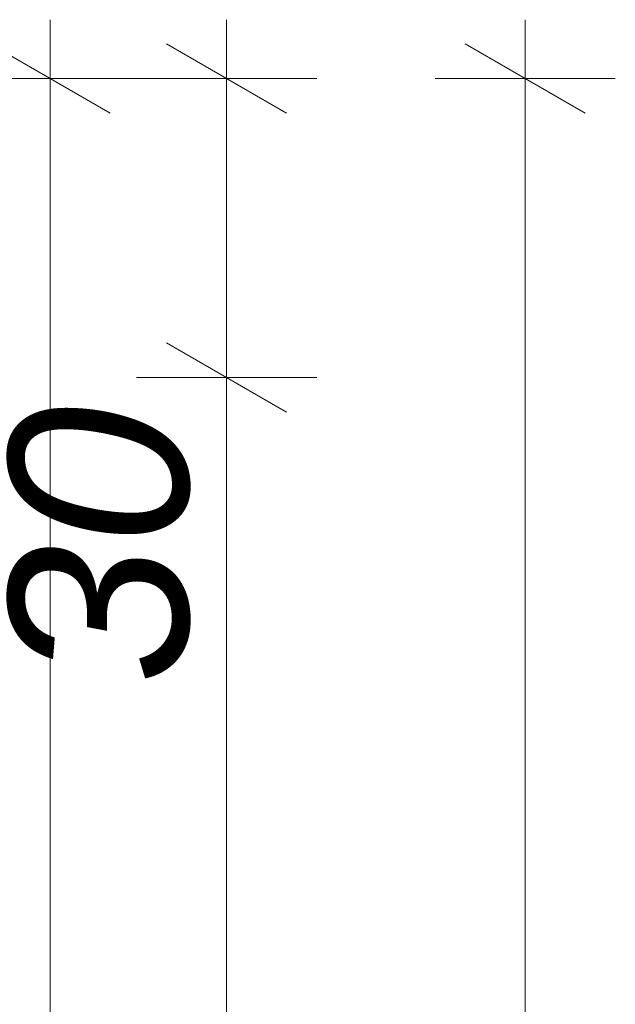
# Model space of a CAD drawing. Header units: centimetres. Extents: x -520 to 22173, y -1503 to 4054.
# Tile 25 of 82: x 1682 to 1741, y 2054 to 2153. Entities that reach past the tile are written whole.
import ezdxf

# ---------------------------------------------------------------- set-up
doc = ezdxf.new("R2010")
doc.units = ezdxf.units.CM
doc.header["$LTSCALE"] = 0.1
doc.header["$MEASUREMENT"] = 0
doc.linetypes.add('Wipeout_Contour', pattern=[1000, 0, -1000])
doc.layers.add('5_wymiary.K_IR', color=7, linetype='Continuous')
doc.styles.add('GENERATED_STYLE_2', font='txt')
doc.dimstyles.new('GENERATED_STYLE__3', dxfattribs={"dimtxt": 18, "dimasz": 9.178744, "dimexe": 0.18, "dimexo": 2, "dimgap": 0.09, "dimtad": 1, "dimdec": 0, "dimzin": 0, "dimdsep": 46, "dimtxsty": 'GENERATED_STYLE_2', "dimblk": 'ARROWHEAD_2', "dimblk1": 'ARROWHEAD_2', "dimblk2": 'ARROWHEAD_2', "dimcen": 0.09, "dimclrd": 1, "dimclre": 1, "dimclrt": 1, "dimadec": 1, "dimazin": 0, "dimtfac": 1, "dimtdec": 4, "dimtmove": 0, "dimatfit": 3, "dimfxl": 1, "dimtolj": 1, "dimtzin": 0, "dimarcsym": 0})

# ---------------------------------------------------------------- blocks, each defined once
blk = doc.blocks.new('*D108')
at = {"layer": '5_wymiary.K_IR', "color": 1, "linetype": 'Continuous', "lineweight": 0}
for p, q in [((1696.32, 2120.34), (1708.397, 2113.368)), ((1711.417, 2116.854), (1693.301, 2116.854)), ((1702.359, 1776.853), (1702.359, 2116.854)), ((1696.32, 1780.339), (1708.397, 1773.366)), ((1711.417, 1776.853), (1693.301, 1776.853))]:
    blk.add_line(p, q, dxfattribs=at)
at = {"color": 254, "linetype": 'Wipeout_Contour', "lineweight": 0, "ltscale": 10270.529755}
blk.add_wipeout([(1698.759, 1912.705), (1698.759, 1953.683), (1680.759, 1953.683), (1680.759, 1912.705)], dxfattribs=at).dxf.layer = '5_wymiary.K_IR'
at = {"layer": '5_wymiary.K_IR', "color": 1, "lineweight": 0, "insert": (1698.759, 1912.705), "char_height": 18, "attachment_point": 7, "rotation": 90, "style": 'GENERATED_STYLE_2'}
blk.add_mtext('\\A1;{\\pql;\\fArial|b0|i1|c238|p38;340}', dxfattribs=at)
at = {"color": 254, "linetype": 'Wipeout_Contour', "lineweight": 0, "ltscale": 10780.837443}
blk.add_wipeout([(1698.759, 2086.045), (1698.759, 2113.364), (1680.759, 2113.364), (1680.759, 2086.045)], dxfattribs=at).dxf.layer = '5_wymiary.K_IR'
at = {"layer": '5_wymiary.K_IR', "color": 1, "lineweight": 0, "insert": (1698.759, 2086.045), "char_height": 18, "attachment_point": 7, "rotation": 90, "style": 'GENERATED_STYLE_2'}
blk.add_mtext('\\A1;{\\pql;\\fArial|b0|i1|c238|p38;30}', dxfattribs=at)
blk = doc.blocks.new('ARROWHEAD_2')
at = {"color": 0, "linetype": 'Continuous', "lineweight": 0}
for p, q in [((-0.378, -0.655), (0.378, 0.655)), ((0, 0), (-1, 0))]:
    blk.add_line(p, q, dxfattribs=at)
blk = doc.blocks.new('*D109')
at = {"layer": '5_wymiary.K_IR', "color": 1, "linetype": 'Continuous', "lineweight": 0}
for p, q in [((1702.359, 2146.854), (1702.359, 2152.76)), ((1708.397, 2143.368), (1696.32, 2150.34)), ((1711.417, 2146.854), (1693.301, 2146.854)), ((1702.359, 2116.854), (1702.359, 2146.854)), ((1696.32, 2120.34), (1708.397, 2113.368)), ((1711.417, 2116.854), (1693.301, 2116.854))]:
    blk.add_line(p, q, dxfattribs=at)
blk = doc.blocks.new('*D112')
at = {"layer": '5_wymiary.K_IR', "color": 1, "linetype": 'Continuous', "lineweight": 0}
for p, q in [((1732.359, 2146.854), (1732.359, 2152.76)), ((1738.397, 2143.368), (1726.32, 2150.34)), ((1741.417, 2146.854), (1723.301, 2146.854)), ((1732.359, 1746.853), (1732.359, 2146.854)), ((1726.32, 1750.339), (1738.397, 1743.366)), ((1741.417, 1746.853), (1723.301, 1746.853))]:
    blk.add_line(p, q, dxfattribs=at)
at = {"color": 254, "linetype": 'Wipeout_Contour', "lineweight": 0, "ltscale": 10390.782857}
blk.add_wipeout([(1728.759, 1926.364), (1728.759, 1967.343), (1710.759, 1967.343), (1710.759, 1926.364)], dxfattribs=at).dxf.layer = '5_wymiary.K_IR'
at = {"layer": '5_wymiary.K_IR', "color": 1, "lineweight": 0, "insert": (1728.759, 1926.364), "char_height": 18, "attachment_point": 7, "rotation": 90, "style": 'GENERATED_STYLE_2'}
blk.add_mtext('\\A1;{\\pql;\\fArial|b0|i1|c238|p38;400}', dxfattribs=at)
blk = doc.blocks.new('*D314')
at = {"layer": '5_wymiary.K_IR', "color": 1, "linetype": 'Continuous', "lineweight": 0}
for p, q in [((1684.623, 2146.854), (1684.623, 2152.76)), ((1690.661, 2143.368), (1678.584, 2150.34)), ((1693.681, 2146.854), (1675.565, 2146.854)), ((1684.623, 1776.853), (1684.623, 2146.854)), ((1678.584, 1780.339), (1690.661, 1773.366)), ((1693.681, 1776.853), (1675.565, 1776.853))]:
    blk.add_line(p, q, dxfattribs=at)
at = {"color": 254, "linetype": 'Wipeout_Contour', "lineweight": 0, "ltscale": 10310.956119}
blk.add_wipeout([(1681.023, 1941.364), (1681.023, 1982.343), (1663.023, 1982.343), (1663.023, 1941.364)], dxfattribs=at).dxf.layer = '5_wymiary.K_IR'
at = {"layer": '5_wymiary.K_IR', "color": 1, "lineweight": 0, "insert": (1681.023, 1941.364), "char_height": 18, "attachment_point": 7, "rotation": 90, "style": 'GENERATED_STYLE_2'}
blk.add_mtext('\\A1;{\\pql;\\fArial|b0|i1|c238|p38;370}', dxfattribs=at)
blk = doc.blocks.new('Wymiary_6', base_point=(1702.359, 1591.142))
at = {"layer": '5_wymiary.K_IR', "color": 1, "linetype": 'Continuous', "lineweight": 0}
dim = blk.add_linear_dim(base=(1702.359, 2116.854), p1=(1582.359, 1776.853), p2=(1582.359, 2116.854), angle=90, dimstyle='GENERATED_STYLE__3', dxfattribs=at)
dim.commit()
dim.dimension.update_dxf_attribs({"geometry": '*D108', "text_midpoint": (1689.759, 1933.288), "dimtype": 160, "text_rotation": 90})
dim = blk.add_linear_dim(base=(1702.359, 2146.854), p1=(1582.359, 2116.854), p2=(1582.359, 2146.854), angle=90, dimstyle='GENERATED_STYLE__3', dxfattribs=at)
dim.commit()
dim.dimension.update_dxf_attribs({"geometry": '*D109', "text_midpoint": (1689.759, 2099.767), "dimtype": 160, "text_rotation": 90})
blk = doc.blocks.new('Wymiary_7', base_point=(1732.359, 1591.142))
at = {"layer": '5_wymiary.K_IR', "color": 1, "linetype": 'Continuous', "lineweight": 0}
dim = blk.add_linear_dim(base=(1732.359, 2146.854), p1=(1582.359, 1746.853), p2=(1582.359, 2146.854), angle=90, dimstyle='GENERATED_STYLE__3', dxfattribs=at)
dim.commit()
dim.dimension.update_dxf_attribs({"geometry": '*D112', "text_midpoint": (1719.759, 1946.948), "dimtype": 160, "text_rotation": 90})
blk = doc.blocks.new('Wymiary_20', base_point=(10070.556, 2372.219))
at = {"layer": '5_wymiary.K_IR', "color": 1, "linetype": 'Continuous', "lineweight": 0}
dim = blk.add_linear_dim(base=(1684.623, 2146.854), p1=(1582.359, 1776.853), p2=(1582.359, 2146.854), angle=90, dimstyle='GENERATED_STYLE__3', dxfattribs=at)
dim.commit()
dim.dimension.update_dxf_attribs({"geometry": '*D314', "text_midpoint": (1672.023, 1961.948), "dimtype": 160, "text_rotation": 90})

msp = doc.modelspace()

# ---------------------------------------------------------------- block references
at = {"layer": '5_wymiary.K_IR', "color": 1, "linetype": 'Continuous', "lineweight": 0}
msp.add_blockref('Wymiary_6', (1702.359, 1591.142), dxfattribs=at)

# ---------------------------------------------------------------- next in the draw order: block references
msp.add_blockref('Wymiary_7', (1732.359, 1591.142), dxfattribs=at)

# ---------------------------------------------------------------- next in the draw order: block references
msp.add_blockref('Wymiary_20', (10070.556, 2372.219), dxfattribs=at)

doc.saveas('drawing.dxf')
